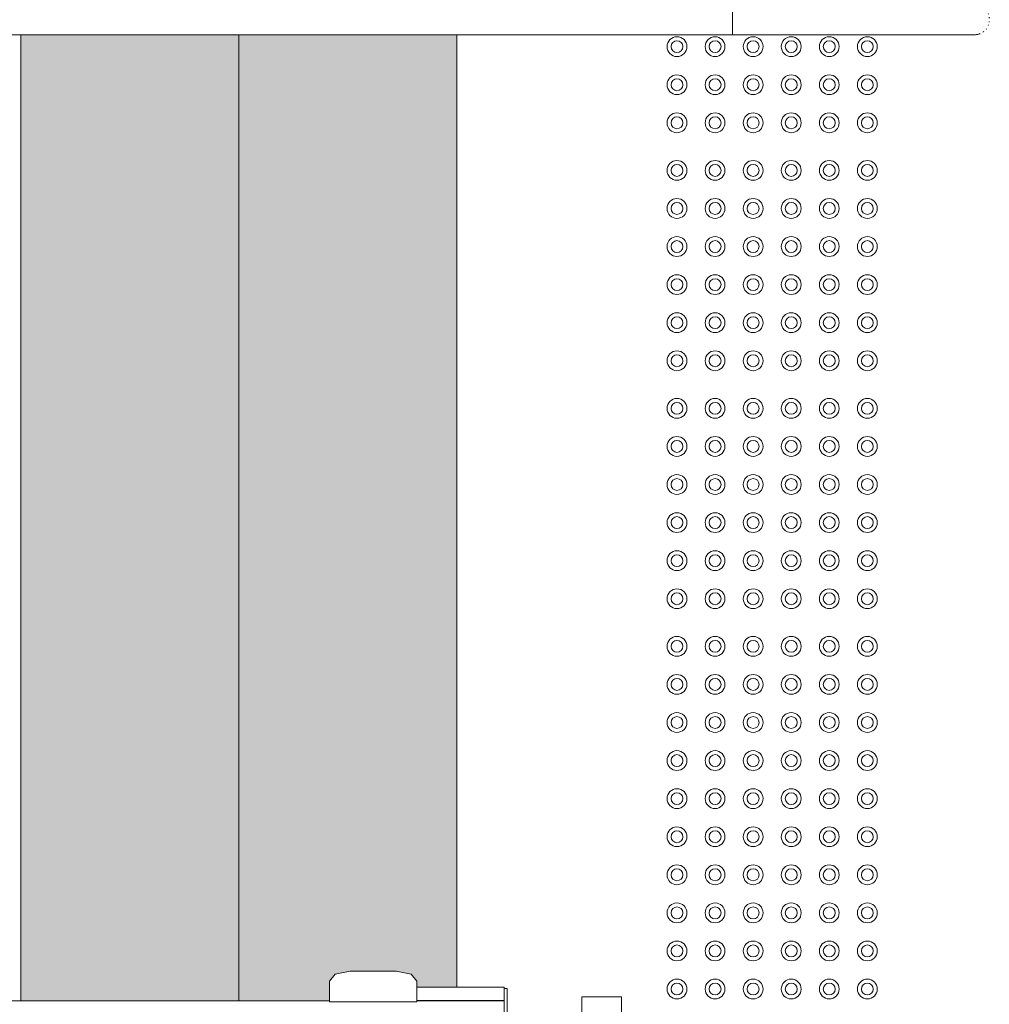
# Model space of a CAD drawing. Header units: metres. Extents: x 1.8 to 43.6, y -74.3 to -47.
# Tile 30 of 256: x 9.1 to 10.3, y -64.7 to -63.5. Entities that reach past the tile are written whole.
import ezdxf

# ---------------------------------------------------------------- set-up
doc = ezdxf.new("R2010")
doc.units = ezdxf.units.M
doc.linetypes.add('Projeção', pattern=[0.003969, 0.002381, -0.001587])
for name, color, linetype, lineweight in [('A-FLOR', 7, 'Continuous', 18), ('A-GENM', 7, 'Continuous', 18), ('Balaústres', 7, 'Continuous', 18), ('Corrimão', 7, 'Continuous', 18), ('Guarda-corpos', 7, 'Continuous', 18), ('Q-SPCQ', 7, 'Continuous', 18), ('S-FNDN', 7, 'Continuous', 18), ('S-STRS', 7, 'Continuous', 18)]:
    doc.layers.add(name, color=color, linetype=linetype, lineweight=lineweight)
pattern_1 = [(50, (21.555, -62.9), (0.273274, -0.0239114), [0.02858, -0.31433]), (355, (21.555, -62.9), (-0.0528634, 0.286588), [0.02286, -0.25146]), (100.451, (21.578, -62.902), (0.220418, 0.2626804), [0.02429, -0.26714]), (46.184, (21.555, -62.824), (0.4066185, -0.0630575), [0.04286, -0.47149]), (96.636, (21.589, -62.829), (0.356107, 0.371139), [0.03643, -0.4007]), (351.184, (21.555, -62.824), (0.356108, 0.371137), [0.03429, -0.37719]), (21, (21.593, -62.843), (0.2274184, -0.1533992), [0.02858, -0.31433]), (326, (21.593, -62.843), (0.092705, 0.276284), [0.02286, -0.25146]), (71.451, (21.612, -62.856), (0.320132, 0.1228847), [0.02429, -0.26714]), (37.5, (21.555, -62.9), (0.0046375, 0.1268327), [0.00251, -0.2459, 0.00251, -0.25276, -0.25241]), (37.5, (21.555, -62.9), (0.0046375, 0.1268327), [-0.50368, 0.00251, -0.2499]), (7.5, (21.555, -62.9), (0.1002335, 0.1502687), [0.00251, -0.14303, 0.00251, -0.24018, -0.0962]), (7.5, (21.555, -62.9), (0.1002335, 0.1502687), [-0.38824, 0.00251, -0.09369]), (327.5, (21.47, -62.9), (0.2033841, -0.0085941), [0.00251, -0.09274, 0.00251, -0.29467, -0.39433]), (327.5, (21.47, -62.9), (0.2033841, -0.0085941), [-0.39243, 0.00251, -0.39182]), (317.5, (21.432, -62.9), (0.2221916, 0.0381397), [0.00251, -0.12131, 0.00251, -0.19484, -0.28004]), (317.5, (21.432, -62.9), (0.2221916, 0.0381397), [-0.32118, 0.00251, -0.27752])]

# ---------------------------------------------------------------- blocks, each defined once
blk = doc.blocks.new('Constructions-Lifts_Liftup_easylift-900-800 - Liftup - Material - Non-skid Linoleum-7091028-TÉRREO _0_32m - FRIGORÍFICA')
at = {"layer": 'Q-SPCQ', "color": 253, "true_color": 0xaaaaaa}
for p, q in [((-0.45, 0), (-0.45, -0.05)), ((-0.36, 0), (-0.45, 0)), ((-0.45, -0.05), (-0.36, -0.05))]:
    blk.add_line(p, q, dxfattribs=at)
at = {"layer": 'S-FNDN', "color": 253, "true_color": 0xaaaaaa}
for p, q in [((-0.4625, -0.148), (-0.4455, -0.148)), ((-0.4625, -0.258), (-0.4625, -0.148)), ((-0.4605, -0.144), (-0.419, -0.144)), ((-0.4605, -0.148), (-0.4605, -0.144)), ((-0.419, -0.148), (-0.4605, -0.148)), ((-0.4455, -0.148), (-0.4455, -0.258)), ((-0.445, -0.258), (-0.445, -0.148)), ((-0.4786, -0.265), (-0.4701, -0.258)), ((-0.4701, -0.258), (-0.444, -0.258)), ((-0.4455, -0.258), (-0.4625, -0.258)), ((-0.444, -0.258), (-0.444, -0.368)), ((-0.4826, -0.284), (-0.4786, -0.265)), ((-0.4826, -0.342), (-0.4826, -0.284)), ((-0.4786, -0.361), (-0.4826, -0.342)), ((-0.4701, -0.368), (-0.4786, -0.361)), ((-0.444, -0.368), (-0.4701, -0.368)), ((-0.445, -1.348), (-0.445, -0.368))]:
    blk.add_line(p, q, dxfattribs=at)
blk = doc.blocks.new('_ARQPWR_ACS Piso tátil de alerta - 30 cm Inox-V40-TÉRREO _0_32m - FRIGORÍFICA')
at = {"layer": 'A-GENM', "color": 253, "true_color": 0xaaaaaa}
for centre, radius, start, end in [((-0.12, 0.12), 0.0125, 0, 180), ((-0.12, 0.12), 0.0075, 360, 180), ((-0.072, 0.12), 0.0125, 0, 180), ((-0.072, 0.12), 0.0075, 360, 180), ((-0.024, 0.12), 0.0125, 0, 180), ((-0.024, 0.12), 0.0075, 360, 180), ((0.024, 0.12), 0.0125, 0, 180), ((0.024, 0.12), 0.0075, 360, 180), ((0.072, 0.12), 0.0125, 0, 180), ((0.072, 0.12), 0.0075, 360, 180), ((0.12, 0.12), 0.0125, 0, 180), ((0.12, 0.12), 0.0075, 360, 180), ((-0.12, 0.12), 0.0125, 180, 360), ((-0.12, 0.12), 0.0075, 180, 360), ((-0.072, 0.12), 0.0125, 180, 360), ((-0.072, 0.12), 0.0075, 180, 360), ((-0.024, 0.12), 0.0125, 180, 360), ((-0.024, 0.12), 0.0075, 180, 360), ((0.024, 0.12), 0.0125, 180, 360), ((0.024, 0.12), 0.0075, 180, 360), ((0.072, 0.12), 0.0125, 180, 360), ((0.072, 0.12), 0.0075, 180, 360), ((0.12, 0.12), 0.0125, 180, 360), ((0.12, 0.12), 0.0075, 180, 360), ((-0.12, 0.072), 0.0125, 0, 180), ((-0.12, 0.072), 0.0075, 360, 180), ((-0.072, 0.072), 0.0125, 0, 180), ((-0.072, 0.072), 0.0075, 360, 180), ((-0.024, 0.072), 0.0125, 0, 180), ((-0.024, 0.072), 0.0075, 360, 180), ((0.024, 0.072), 0.0125, 0, 180), ((0.024, 0.072), 0.0075, 360, 180), ((0.072, 0.072), 0.0125, 0, 180), ((0.072, 0.072), 0.0075, 360, 180), ((0.12, 0.072), 0.0125, 0, 180), ((0.12, 0.072), 0.0075, 360, 180), ((-0.12, 0.072), 0.0125, 180, 360), ((-0.12, 0.072), 0.0075, 180, 360), ((-0.072, 0.072), 0.0125, 180, 360), ((-0.072, 0.072), 0.0075, 180, 360), ((-0.024, 0.072), 0.0125, 180, 360), ((-0.024, 0.072), 0.0075, 180, 360), ((0.024, 0.072), 0.0125, 180, 360), ((0.024, 0.072), 0.0075, 180, 360), ((0.072, 0.072), 0.0125, 180, 360), ((0.072, 0.072), 0.0075, 180, 360), ((0.12, 0.072), 0.0125, 180, 360), ((0.12, 0.072), 0.0075, 180, 360), ((-0.12, 0.024), 0.0125, 25.7104, 154.2896), ((-0.12, 0.024), 0.0075, 46.6499, 133.3501), ((-0.072, 0.024), 0.0125, 25.7104, 154.2896), ((-0.072, 0.024), 0.0075, 46.6499, 133.3501), ((-0.024, 0.024), 0.0125, 25.2985, 154.3397), ((-0.024, 0.024), 0.0075, 46.0859, 133.6239), ((0.024, 0.024), 0.0125, 25.7104, 154.2896), ((0.024, 0.024), 0.0075, 46.6499, 133.3501), ((0.072, 0.024), 0.0125, 25.7104, 154.2896), ((0.072, 0.024), 0.0075, 46.6499, 133.3501), ((0.12, 0.024), 0.0125, 25.7104, 154.2896), ((0.12, 0.024), 0.0075, 46.6499, 133.3501), ((-0.12, -0.024), 0.0125, 0, 180), ((-0.072, -0.024), 0.0125, 0, 180), ((-0.024, -0.024), 0.0125, 0, 180), ((0.024, -0.024), 0.0125, 0, 180), ((0.072, -0.024), 0.0125, 0, 180), ((0.12, -0.024), 0.0125, 0, 180), ((-0.12, -0.024), 0.0125, 180, 360), ((-0.12, -0.024), 0.0075, 360, 180), ((-0.12, -0.024), 0.0075, 180, 360), ((-0.072, -0.024), 0.0125, 180, 360), ((-0.072, -0.024), 0.0075, 360, 180), ((-0.072, -0.024), 0.0075, 180, 360), ((-0.024, -0.024), 0.0125, 180, 360), ((-0.024, -0.024), 0.0075, 360, 180), ((-0.024, -0.024), 0.0075, 180, 360), ((0.024, -0.024), 0.0125, 180, 360), ((0.024, -0.024), 0.0075, 360, 180), ((0.024, -0.024), 0.0075, 180, 360), ((0.072, -0.024), 0.0125, 180, 360), ((0.072, -0.024), 0.0075, 360, 180), ((0.072, -0.024), 0.0075, 180, 360), ((0.12, -0.024), 0.0125, 180, 360), ((0.12, -0.024), 0.0075, 360, 180), ((0.12, -0.024), 0.0075, 180, 360), ((-0.12, -0.072), 0.0125, 0, 180), ((-0.072, -0.072), 0.0125, 0, 180), ((-0.024, -0.072), 0.0125, 0, 180), ((0.024, -0.072), 0.0125, 0, 180), ((0.072, -0.072), 0.0125, 0, 180), ((0.12, -0.072), 0.0125, 0, 180), ((-0.12, -0.072), 0.0125, 180, 360), ((-0.12, -0.072), 0.0075, 360, 180), ((-0.12, -0.072), 0.0075, 180, 360), ((-0.072, -0.072), 0.0125, 180, 360), ((-0.072, -0.072), 0.0075, 360, 180), ((-0.072, -0.072), 0.0075, 180, 360), ((-0.024, -0.072), 0.0125, 180, 360), ((-0.024, -0.072), 0.0075, 360, 180), ((-0.024, -0.072), 0.0075, 180, 360), ((0.024, -0.072), 0.0125, 180, 360), ((0.024, -0.072), 0.0075, 360, 180), ((0.024, -0.072), 0.0075, 180, 360), ((0.072, -0.072), 0.0125, 180, 360), ((0.072, -0.072), 0.0075, 360, 180), ((0.072, -0.072), 0.0075, 180, 360), ((0.12, -0.072), 0.0125, 180, 360), ((0.12, -0.072), 0.0075, 360, 180), ((0.12, -0.072), 0.0075, 180, 360), ((-0.12, -0.12), 0.0125, 0, 180), ((-0.072, -0.12), 0.0125, 0, 180), ((-0.024, -0.12), 0.0125, 0, 180), ((0.024, -0.12), 0.0125, 0, 180), ((0.072, -0.12), 0.0125, 0, 180), ((0.12, -0.12), 0.0125, 0, 180), ((-0.12, -0.12), 0.0125, 180, 360), ((-0.12, -0.12), 0.0075, 360, 180), ((-0.12, -0.12), 0.0075, 180, 360), ((-0.072, -0.12), 0.0125, 180, 360), ((-0.072, -0.12), 0.0075, 360, 180), ((-0.072, -0.12), 0.0075, 180, 360), ((-0.024, -0.12), 0.0125, 180, 360), ((-0.024, -0.12), 0.0075, 360, 180), ((-0.024, -0.12), 0.0075, 180, 360), ((0.024, -0.12), 0.0125, 180, 360), ((0.024, -0.12), 0.0075, 360, 180), ((0.024, -0.12), 0.0075, 180, 360), ((0.072, -0.12), 0.0125, 180, 360), ((0.072, -0.12), 0.0075, 360, 180), ((0.072, -0.12), 0.0075, 180, 360), ((0.12, -0.12), 0.0125, 180, 360), ((0.12, -0.12), 0.0075, 360, 180), ((0.12, -0.12), 0.0075, 180, 360)]:
    blk.add_arc(centre, radius, start, end, dxfattribs=at)
blk = doc.blocks.new('_ARQPWR_ACS Piso tátil de alerta - 30 cm Inox-7195133-TÉRREO _0_32m - FRIGORÍFICA')
at = {"layer": 'A-GENM', "color": 253, "true_color": 0xaaaaaa}
for centre, radius, start, end in [((-0.12, 0.12), 0.0125, 0, 180), ((-0.12, 0.12), 0.0075, 360, 180), ((-0.072, 0.12), 0.0125, 0, 180), ((-0.072, 0.12), 0.0075, 360, 180), ((-0.024, 0.12), 0.0125, 0, 180), ((-0.024, 0.12), 0.0075, 360, 180), ((0.024, 0.12), 0.0125, 0, 180), ((0.024, 0.12), 0.0075, 360, 180), ((0.072, 0.12), 0.0125, 0, 180), ((0.072, 0.12), 0.0075, 360, 180), ((0.12, 0.12), 0.0125, 0, 180), ((0.12, 0.12), 0.0075, 360, 180), ((-0.12, 0.12), 0.0125, 180, 360), ((-0.12, 0.12), 0.0075, 180, 360), ((-0.072, 0.12), 0.0125, 180, 360), ((-0.072, 0.12), 0.0075, 180, 360), ((-0.024, 0.12), 0.0125, 180, 360), ((-0.024, 0.12), 0.0075, 180, 360), ((0.024, 0.12), 0.0125, 180, 360), ((0.024, 0.12), 0.0075, 180, 360), ((0.072, 0.12), 0.0125, 180, 360), ((0.072, 0.12), 0.0075, 180, 360), ((0.12, 0.12), 0.0125, 180, 360), ((0.12, 0.12), 0.0075, 180, 360), ((-0.12, 0.072), 0.0125, 0, 180), ((-0.12, 0.072), 0.0075, 360, 180), ((-0.072, 0.072), 0.0125, 0, 180), ((-0.072, 0.072), 0.0075, 360, 180), ((-0.024, 0.072), 0.0125, 0, 180), ((-0.024, 0.072), 0.0075, 360, 180), ((0.024, 0.072), 0.0125, 0, 180), ((0.024, 0.072), 0.0075, 360, 180), ((0.072, 0.072), 0.0125, 0, 180), ((0.072, 0.072), 0.0075, 360, 180), ((0.12, 0.072), 0.0125, 0, 180), ((0.12, 0.072), 0.0075, 360, 180), ((-0.12, 0.072), 0.0125, 180, 360), ((-0.12, 0.072), 0.0075, 180, 360), ((-0.072, 0.072), 0.0125, 180, 360), ((-0.072, 0.072), 0.0075, 180, 360), ((-0.024, 0.072), 0.0125, 180, 360), ((-0.024, 0.072), 0.0075, 180, 360), ((0.024, 0.072), 0.0125, 180, 360), ((0.024, 0.072), 0.0075, 180, 360), ((0.072, 0.072), 0.0125, 180, 360), ((0.072, 0.072), 0.0075, 180, 360), ((0.12, 0.072), 0.0125, 180, 360), ((0.12, 0.072), 0.0075, 180, 360), ((-0.12, 0.024), 0.0125, 0, 180), ((-0.12, 0.024), 0.0075, 360, 180), ((-0.072, 0.024), 0.0125, 0, 180), ((-0.072, 0.024), 0.0075, 360, 180), ((-0.024, 0.024), 0.0125, 0, 180), ((-0.024, 0.024), 0.0075, 360, 180), ((0.024, 0.024), 0.0125, 0, 180), ((0.024, 0.024), 0.0075, 360, 180), ((0.072, 0.024), 0.0125, 0, 180), ((0.072, 0.024), 0.0075, 360, 180), ((0.12, 0.024), 0.0125, 0, 180), ((0.12, 0.024), 0.0075, 360, 180), ((-0.12, 0.024), 0.0125, 180, 360), ((-0.12, 0.024), 0.0075, 180, 360), ((-0.072, 0.024), 0.0125, 180, 360), ((-0.072, 0.024), 0.0075, 180, 360), ((-0.024, 0.024), 0.0125, 180, 360), ((-0.024, 0.024), 0.0075, 180, 360), ((0.024, 0.024), 0.0125, 180, 360), ((0.024, 0.024), 0.0075, 180, 360), ((0.072, 0.024), 0.0125, 180, 360), ((0.072, 0.024), 0.0075, 180, 360), ((0.12, 0.024), 0.0125, 180, 360), ((0.12, 0.024), 0.0075, 180, 360), ((-0.12, -0.024), 0.0125, 0, 180), ((-0.072, -0.024), 0.0125, 0, 180), ((-0.024, -0.024), 0.0125, 0, 180), ((0.024, -0.024), 0.0125, 0, 180), ((0.072, -0.024), 0.0125, 0, 180), ((0.12, -0.024), 0.0125, 0, 180), ((-0.12, -0.024), 0.0125, 180, 360), ((-0.12, -0.024), 0.0075, 360, 180), ((-0.12, -0.024), 0.0075, 180, 360), ((-0.072, -0.024), 0.0125, 180, 360), ((-0.072, -0.024), 0.0075, 360, 180), ((-0.072, -0.024), 0.0075, 180, 360), ((-0.024, -0.024), 0.0125, 180, 360), ((-0.024, -0.024), 0.0075, 360, 180), ((-0.024, -0.024), 0.0075, 180, 360), ((0.024, -0.024), 0.0125, 180, 360), ((0.024, -0.024), 0.0075, 360, 180), ((0.024, -0.024), 0.0075, 180, 360), ((0.072, -0.024), 0.0125, 180, 360), ((0.072, -0.024), 0.0075, 360, 180), ((0.072, -0.024), 0.0075, 180, 360), ((0.12, -0.024), 0.0125, 180, 360), ((0.12, -0.024), 0.0075, 360, 180), ((0.12, -0.024), 0.0075, 180, 360), ((-0.12, -0.072), 0.0125, 0, 180), ((-0.072, -0.072), 0.0125, 0, 180), ((-0.024, -0.072), 0.0125, 0, 180), ((0.024, -0.072), 0.0125, 0, 180), ((0.072, -0.072), 0.0125, 0, 180), ((0.12, -0.072), 0.0125, 0, 180), ((-0.12, -0.072), 0.0125, 180, 360), ((-0.12, -0.072), 0.0075, 360, 180), ((-0.12, -0.072), 0.0075, 180, 360), ((-0.072, -0.072), 0.0125, 180, 360), ((-0.072, -0.072), 0.0075, 360, 180), ((-0.072, -0.072), 0.0075, 180, 360), ((-0.024, -0.072), 0.0125, 180, 360), ((-0.024, -0.072), 0.0075, 360, 180), ((-0.024, -0.072), 0.0075, 180, 360), ((0.024, -0.072), 0.0125, 180, 360), ((0.024, -0.072), 0.0075, 360, 180), ((0.024, -0.072), 0.0075, 180, 360), ((0.072, -0.072), 0.0125, 180, 360), ((0.072, -0.072), 0.0075, 360, 180), ((0.072, -0.072), 0.0075, 180, 360), ((0.12, -0.072), 0.0125, 180, 360), ((0.12, -0.072), 0.0075, 360, 180), ((0.12, -0.072), 0.0075, 180, 360), ((-0.12, -0.12), 0.0125, 0, 180), ((-0.072, -0.12), 0.0125, 0, 180), ((-0.024, -0.12), 0.0125, 0, 180), ((0.024, -0.12), 0.0125, 0, 180), ((0.072, -0.12), 0.0125, 0, 180), ((0.12, -0.12), 0.0125, 0, 180), ((-0.12, -0.12), 0.0125, 180, 360), ((-0.12, -0.12), 0.0075, 360, 180), ((-0.12, -0.12), 0.0075, 180, 360), ((-0.072, -0.12), 0.0125, 180, 360), ((-0.072, -0.12), 0.0075, 360, 180), ((-0.072, -0.12), 0.0075, 180, 360), ((-0.024, -0.12), 0.0125, 180, 360), ((-0.024, -0.12), 0.0075, 360, 180), ((-0.024, -0.12), 0.0075, 180, 360), ((0.024, -0.12), 0.0125, 180, 360), ((0.024, -0.12), 0.0075, 360, 180), ((0.024, -0.12), 0.0075, 180, 360), ((0.072, -0.12), 0.0125, 180, 360), ((0.072, -0.12), 0.0075, 360, 180), ((0.072, -0.12), 0.0075, 180, 360), ((0.12, -0.12), 0.0125, 180, 360), ((0.12, -0.12), 0.0075, 360, 180), ((0.12, -0.12), 0.0075, 180, 360)]:
    blk.add_arc(centre, radius, start, end, dxfattribs=at)
blk = doc.blocks.new('Guarda-corpo - 1_-V15-TÉRREO _0_32m - FRIGORÍFICA')
at = {"layer": 'Balaústres', "color": 253, "true_color": 0xaaaaaa}
for p, q in [((0.0023, 0.3237), (0.003, 0.3236)), ((-0.0153, 0.3162), (-0.0148, 0.3168)), ((-0.0076, 0.3223), (-0.0069, 0.3226)), ((0.0067, 0.3226), (0.0074, 0.3223)), ((0.0114, 0.3201), (0.012, 0.3196)), ((-0.0191, 0.2032), (-0.0191, 0)), ((0.019, 0), (0.019, 0.2032))]:
    blk.add_line(p, q, dxfattribs=at)
at = {"layer": 'Balaústres', "color": 253, "true_color": 0xaaaaaa, "flags": 128}
for points in [[(-0.0032, 0.3236), (-0.0025, 0.3237), (-0.0017, 0.3238)], [(-0.0191, 0.3048), (-0.019, 0.3056), (-0.019, 0.3063), (-0.0189, 0.3071), (-0.0188, 0.3078), (-0.0187, 0.3086), (-0.0185, 0.3093), (-0.0183, 0.3101), (-0.0181, 0.3108), (-0.0178, 0.3115), (-0.0175, 0.3122), (-0.0172, 0.3129)], [(-0.0121, 0.3195), (-0.0115, 0.32), (-0.0109, 0.3204)], [(0.0147, 0.3169), (0.0152, 0.3163), (0.0156, 0.3157)], [(0.0175, 0.3124), (0.0178, 0.3117), (0.018, 0.311), (0.0183, 0.3103), (0.0185, 0.3095), (0.0186, 0.3088), (0.0188, 0.308), (0.0189, 0.3073), (0.019, 0.3065), (0.019, 0.3058), (0.019, 0.305), (0.019, 0.3048)], [(-0.0191, 0.3048), (-0.0191, 0.3047), (-0.0191, 0.3045), (-0.0191, 0.3041), (-0.0191, 0.3035), (-0.0191, 0.3028), (-0.0191, 0.3019), (-0.0191, 0.3008), (-0.0191, 0.2996), (-0.0191, 0.2983), (-0.0191, 0.2968), (-0.0191, 0.2951), (-0.0191, 0.2933), (-0.0191, 0.2914), (-0.0191, 0.2893), (-0.0191, 0.2871), (-0.0191, 0.2847), (-0.0191, 0.2822), (-0.0191, 0.2796), (-0.0191, 0.2768), (-0.0191, 0.274), (-0.0191, 0.271), (-0.0191, 0.2679), (-0.0191, 0.2648), (-0.0191, 0.2615), (-0.0191, 0.2581), (-0.0191, 0.2546), (-0.0191, 0.2511), (-0.0191, 0.2475), (-0.0191, 0.2438), (-0.0191, 0.24), (-0.0191, 0.2362), (-0.0191, 0.2323), (-0.0191, 0.2284), (-0.0191, 0.2245), (-0.0191, 0.2205), (-0.0191, 0.2165), (-0.0191, 0.2124), (-0.0191, 0.2084), (-0.0191, 0.2043), (-0.0191, 0.2032)], [(-0.0191, 0.2928), (-0.0191, 0.2947), (-0.0191, 0.2963), (-0.0191, 0.2979), (-0.0191, 0.2993), (-0.0191, 0.3005), (-0.0191, 0.3016), (-0.0191, 0.3026), (-0.0191, 0.3033), (-0.0191, 0.3039), (-0.0191, 0.3044), (-0.0191, 0.3047), (-0.0191, 0.3048), (-0.0191, 0.3048)], [(0.019, 0.2032), (0.019, 0.2073), (0.019, 0.2113), (0.019, 0.2154), (0.019, 0.2194), (0.019, 0.2234), (0.019, 0.2274), (0.019, 0.2313), (0.019, 0.2352), (0.019, 0.239), (0.019, 0.2428), (0.019, 0.2465), (0.019, 0.2501), (0.019, 0.2537), (0.019, 0.2572), (0.019, 0.2606), (0.019, 0.2639), (0.019, 0.2671), (0.019, 0.2702), (0.019, 0.2732), (0.019, 0.2761), (0.019, 0.2789), (0.019, 0.2815), (0.019, 0.284), (0.019, 0.2864), (0.019, 0.2887), (0.019, 0.2908), (0.019, 0.2928), (0.019, 0.2947), (0.019, 0.2963), (0.019, 0.2979), (0.019, 0.2993), (0.019, 0.3005), (0.019, 0.3016), (0.019, 0.3026), (0.019, 0.3033), (0.019, 0.3039), (0.019, 0.3044), (0.019, 0.3047), (0.019, 0.3048), (0.019, 0.3048)], [(0.019, 0.3048), (0.019, 0.3047), (0.019, 0.3045), (0.019, 0.3041), (0.019, 0.3035), (0.019, 0.3028), (0.019, 0.3019), (0.019, 0.3008), (0.019, 0.2996), (0.019, 0.2983), (0.019, 0.2968), (0.019, 0.2951), (0.019, 0.2933)], [(0.019, 0.2812), (0.019, 0.2796), (0.019, 0.2768), (0.019, 0.274), (0.019, 0.271), (0.019, 0.2679), (0.019, 0.2648), (0.019, 0.2615), (0.019, 0.2581), (0.019, 0.2546), (0.019, 0.2511), (0.019, 0.2475), (0.019, 0.2438), (0.019, 0.24), (0.019, 0.2362), (0.019, 0.2323), (0.019, 0.2284), (0.019, 0.2245), (0.019, 0.2205), (0.019, 0.2165), (0.019, 0.2124), (0.019, 0.2084), (0.019, 0.2043), (0.019, 0.2032)], [(-0.0191, 0.2032), (-0.0191, 0.2073), (-0.0191, 0.2113), (-0.0191, 0.2154), (-0.0191, 0.2194), (-0.0191, 0.2234), (-0.0191, 0.2274), (-0.0191, 0.2313), (-0.0191, 0.2352), (-0.0191, 0.239), (-0.0191, 0.2428), (-0.0191, 0.2465), (-0.0191, 0.2501), (-0.0191, 0.2525)]]:
    blk.add_lwpolyline(points, dxfattribs=at)
blk = doc.blocks.new('Guarda-corpo - 1_-V16-TÉRREO _0_32m - FRIGORÍFICA')
at = {"layer": 'Balaústres', "color": 253, "true_color": 0xaaaaaa}
for p, q in [((0, 0), (-0.022, 0)), ((0.022, 0), (0, 0)), ((-0.022, 0), (-0.022, -0.1984)), ((0.022, -0.1984), (0.022, 0))]:
    blk.add_line(p, q, dxfattribs=at)
at = {"layer": 'Balaústres', "color": 253, "true_color": 0xaaaaaa, "flags": 128}
for points in [[(-0.022, -0.2479), (-0.022, -0.2463), (-0.022, -0.2427), (-0.022, -0.239), (-0.022, -0.2352), (-0.022, -0.2314), (-0.022, -0.2275), (-0.022, -0.2236), (-0.022, -0.2197), (-0.022, -0.2157), (-0.022, -0.2117), (-0.022, -0.2076), (-0.022, -0.2036), (-0.022, -0.1995), (-0.022, -0.1984)], [(-0.022, -0.1984), (-0.022, -0.2025), (-0.022, -0.2065), (-0.022, -0.2106), (-0.022, -0.2146), (-0.022, -0.2186), (-0.022, -0.2226), (-0.022, -0.2265), (-0.022, -0.2304), (-0.022, -0.2342), (-0.022, -0.238), (-0.022, -0.2417), (-0.022, -0.2453), (-0.022, -0.2489), (-0.022, -0.2524), (-0.022, -0.2558), (-0.022, -0.2591), (-0.022, -0.2623), (-0.022, -0.2654), (-0.022, -0.2684), (-0.022, -0.2713), (-0.022, -0.2741), (-0.022, -0.2767), (-0.022, -0.2792), (-0.022, -0.2816), (-0.022, -0.2839), (-0.022, -0.286), (-0.022, -0.288), (-0.022, -0.2899), (-0.022, -0.2915), (-0.022, -0.2931), (-0.022, -0.2945), (-0.022, -0.2957), (-0.022, -0.2968), (-0.022, -0.2978), (-0.022, -0.2985), (-0.022, -0.2991), (-0.022, -0.2996), (-0.022, -0.2999), (-0.022, -0.3), (-0.022, -0.3)], [(0.022, -0.1984), (0.022, -0.2025), (0.022, -0.2065), (0.022, -0.2106), (0.022, -0.2146), (0.022, -0.2186), (0.022, -0.2226), (0.022, -0.2265), (0.022, -0.2304), (0.022, -0.2342), (0.022, -0.238), (0.022, -0.2417), (0.022, -0.2453)], [(0.022, -0.3), (0.022, -0.2999), (0.022, -0.2997), (0.022, -0.2993), (0.022, -0.2987), (0.022, -0.298), (0.022, -0.2971), (0.022, -0.296), (0.022, -0.2948), (0.022, -0.2935), (0.022, -0.292), (0.022, -0.2903), (0.022, -0.2885), (0.022, -0.2866), (0.022, -0.2845), (0.022, -0.2823), (0.022, -0.2799), (0.022, -0.2774), (0.022, -0.2748), (0.022, -0.272), (0.022, -0.2692), (0.022, -0.2662), (0.022, -0.2631), (0.022, -0.26), (0.022, -0.2567), (0.022, -0.2533), (0.022, -0.2498), (0.022, -0.2463), (0.022, -0.2427), (0.022, -0.239), (0.022, -0.2352), (0.022, -0.2314), (0.022, -0.2275), (0.022, -0.2236), (0.022, -0.2197), (0.022, -0.2157), (0.022, -0.2117), (0.022, -0.2076), (0.022, -0.2036), (0.022, -0.1995), (0.022, -0.1984)], [(0.022, -0.2634), (0.022, -0.2654), (0.022, -0.2684), (0.022, -0.2713), (0.022, -0.2741), (0.022, -0.2767), (0.022, -0.2792), (0.022, -0.2816), (0.022, -0.2839), (0.022, -0.286), (0.022, -0.288), (0.022, -0.2899), (0.022, -0.2915), (0.022, -0.2931), (0.022, -0.2945), (0.022, -0.2957), (0.022, -0.2968), (0.022, -0.2978), (0.022, -0.2985), (0.022, -0.2991), (0.022, -0.2996), (0.022, -0.2999), (0.022, -0.3), (0.022, -0.3)], [(-0.022, -0.3), (-0.022, -0.2999), (-0.022, -0.2997), (-0.022, -0.2993), (-0.022, -0.2987), (-0.022, -0.298), (-0.022, -0.2971), (-0.022, -0.296), (-0.022, -0.2948), (-0.022, -0.2935), (-0.022, -0.292), (-0.022, -0.2903), (-0.022, -0.2885), (-0.022, -0.2874)], [(-0.0198, -0.3096), (-0.0202, -0.3088), (-0.0205, -0.308), (-0.0208, -0.3071), (-0.0211, -0.3063), (-0.0213, -0.3055), (-0.0215, -0.3046), (-0.0217, -0.3037), (-0.0218, -0.3029), (-0.0219, -0.302), (-0.022, -0.3011), (-0.022, -0.3002), (-0.022, -0.3)], [(0.022, -0.3), (0.022, -0.3009), (0.0219, -0.3018), (0.0218, -0.3026), (0.0217, -0.3035), (0.0216, -0.3044), (0.0214, -0.3052), (0.0211, -0.3061), (0.0209, -0.3069), (0.0206, -0.3078), (0.0203, -0.3086), (0.0199, -0.3094), (0.0195, -0.3102)], [(-0.0164, -0.3147), (-0.017, -0.314), (-0.0175, -0.3133), (-0.018, -0.3126), (-0.0185, -0.3119)], [(-0.0124, -0.3182), (-0.0131, -0.3176), (-0.0138, -0.3171), (-0.0145, -0.3165)], [(-0.0069, -0.3209), (-0.0078, -0.3206), (-0.0086, -0.3203), (-0.0094, -0.3199), (-0.0102, -0.3195)], [(0, -0.322), (-0.0009, -0.322), (-0.0018, -0.3219), (-0.0026, -0.3218), (-0.0035, -0.3217), (-0.0044, -0.3216)], [(0.0046, -0.3215), (0.0037, -0.3217), (0.0029, -0.3218), (0.002, -0.3219), (0.0011, -0.322), (0.0002, -0.322)], [(0.0096, -0.3198), (0.0088, -0.3202), (0.008, -0.3205), (0.0071, -0.3208)], [(0.0147, -0.3164), (0.014, -0.317), (0.0133, -0.3175), (0.0126, -0.318), (0.0119, -0.3185)], [(0.0182, -0.3124), (0.0176, -0.3131), (0.0171, -0.3138), (0.0165, -0.3145)]]:
    blk.add_lwpolyline(points, dxfattribs=at)
at = {"layer": 'Balaústres', "color": 253, "true_color": 0xaaaaaa}
blk.add_arc((0, 0), 0.011, 360, 180, dxfattribs=at)
blk = doc.blocks.new('Guarda-corpo - Guarda-corpo-7904724-TÉRREO _0_32m - FRIGORÍFICA')
at = {"layer": 'Corrimão', "color": 253, "true_color": 0xaaaaaa}
for p, q in [((8.7765, -63.4594), (8.749, -63.4594)), ((8.749, -63.4975), (8.749, -63.4594)), ((8.7765, -63.4594), (8.749, -63.4594)), ((9.3265, -63.4594), (8.7765, -63.4594)), ((9.949, -63.4594), (9.3265, -63.4594)), ((9.949, -63.4594), (9.949, -63.4975)), ((8.7765, -63.4975), (8.749, -63.4975)), ((8.7765, -63.4975), (8.749, -63.4975)), ((9.3265, -63.4975), (8.7765, -63.4975)), ((9.949, -63.4975), (9.3265, -63.4975))]:
    blk.add_line(p, q, dxfattribs=at)
at = {"rotation": 270}
for name, p in [('Guarda-corpo - 1_-V16-TÉRREO _0_32m - FRIGORÍFICA', (8.749, -63.4784)), ('Guarda-corpo - 1_-V15-TÉRREO _0_32m - FRIGORÍFICA', (9.949, -63.4784))]:
    blk.add_blockref(name, p, dxfattribs=at)
blk = doc.blocks.new('4 GRE - ESCOLA DE CINEMA E AUDIOVISUAL CINE REX R07_rvt-1-TÉRREO _0_32m - FRIGORÍFICA')
at = {"layer": 'S-STRS', "true_color": 0xc2c2c2}
h = blk.add_hatch(dxfattribs=at)
h.set_pattern_fill('FP_15', color=9, style=0, pattern_type=2)
h.set_pattern_definition(pattern_1)
h.paths.add_polyline_path([(9.0515, -64.7154), (9.3265, -64.7154), (9.3265, -63.4975), (9.0515, -63.4975), (9.0515, -64.0426)])
h.paths.add_polyline_path([(9.0515, -63.4594), (9.3265, -63.4594), (9.3265, -61.9975), (9.0515, -61.9975), (9.0515, -63.1903)])
h.paths.add_polyline_path([(9.0515, -61.9594), (9.3265, -61.9594), (9.3265, -60.4975), (9.0515, -60.4975), (9.0515, -61.4859)])
h.paths.add_polyline_path([(9.3265, -60.4594), (9.3265, -58.9975), (9.0515, -58.9975), (9.0515, -60.4594)])
h.paths.add_polyline_path([(9.3265, -58.9594), (9.3265, -57.5884), (9.0515, -57.5884), (9.0515, -58.9594)])
h = blk.add_hatch(dxfattribs=at)
h.set_pattern_fill('FP_15', color=9, style=0, pattern_type=2)
h.set_pattern_definition(pattern_1)
h.paths.add_polyline_path([(9.441, -64.7154), (9.441, -64.6903), (9.448, -64.6818), (9.467, -64.6778), (9.525, -64.6778), (9.544, -64.6818), (9.551, -64.6903), (9.551, -64.6979), (9.6015, -64.6979), (9.6015, -63.4975), (9.3265, -63.4975), (9.3265, -64.7154)])
h.paths.add_polyline_path([(9.6015, -63.4594), (9.6015, -61.9975), (9.3265, -61.9975), (9.3265, -63.4594), (9.5662, -63.4594)])
h.paths.add_polyline_path([(9.6015, -61.9594), (9.6015, -60.4975), (9.3265, -60.4975), (9.3265, -61.9594), (9.5662, -61.9594)])
h.paths.add_polyline_path([(9.5662, -60.4594), (9.6015, -60.4594), (9.6015, -58.9975), (9.3265, -58.9975), (9.3265, -60.4594)])
h.paths.add_polyline_path([(9.3265, -58.9594), (9.6015, -58.9594), (9.6015, -57.5884), (9.3265, -57.5884), (9.3265, -58.9292)])
at = {"layer": 'A-FLOR', "color": 253, "true_color": 0xaaaaaa}
blk.add_line((9.6015, -63.4975), (9.6015, -64.6979), dxfattribs=at)
at = {"layer": 'S-STRS', "color": 253, "true_color": 0xaaaaaa}
for p, q in [((9.0515, -63.4975), (9.0515, -64.7154)), ((9.3265, -63.4975), (9.3265, -64.7154))]:
    blk.add_line(p, q, dxfattribs=at)
at = {"layer": 'S-STRS', "color": 253, "linetype": 'Projeção', "true_color": 0xaaaaaa}
for p, q in [((9.0515, -63.4975), (9.0515, -64.7154)), ((9.3265, -63.4975), (9.3265, -64.7154))]:
    blk.add_line(p, q, dxfattribs=at)
at = {"layer": 'A-GENM', "color": 253, "lineweight": 18, "true_color": 0xaaaaaa}
for name, p in [('_ARQPWR_ACS Piso tátil de alerta - 30 cm Inox-V40-TÉRREO _0_32m - FRIGORÍFICA', (9.999, -63.4884)), ('_ARQPWR_ACS Piso tátil de alerta - 30 cm Inox-7195133-TÉRREO _0_32m - FRIGORÍFICA', (9.999, -63.7884)), ('_ARQPWR_ACS Piso tátil de alerta - 30 cm Inox-7195133-TÉRREO _0_32m - FRIGORÍFICA', (9.999, -64.0884)), ('_ARQPWR_ACS Piso tátil de alerta - 30 cm Inox-7195133-TÉRREO _0_32m - FRIGORÍFICA', (9.999, -64.3884)), ('_ARQPWR_ACS Piso tátil de alerta - 30 cm Inox-7195133-TÉRREO _0_32m - FRIGORÍFICA', (9.999, -64.5804))]:
    blk.add_blockref(name, p, dxfattribs=at)
at = {"layer": 'Guarda-corpos', "color": 253, "lineweight": 18, "true_color": 0xaaaaaa}
blk.add_blockref('Guarda-corpo - Guarda-corpo-7904724-TÉRREO _0_32m - FRIGORÍFICA', (0, 0), dxfattribs=at)
at = {"layer": 'Q-SPCQ', "color": 253, "lineweight": 18, "true_color": 0xaaaaaa, "rotation": 269.9999999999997}
blk.add_blockref('Constructions-Lifts_Liftup_easylift-900-800 - Liftup - Material - Non-skid Linoleum-7091028-TÉRREO _0_32m - FRIGORÍFICA', (9.809, -65.1604), dxfattribs=at)

msp = doc.modelspace()

# ---------------------------------------------------------------- block references
at = {"lineweight": 5}
msp.add_blockref('4 GRE - ESCOLA DE CINEMA E AUDIOVISUAL CINE REX R07_rvt-1-TÉRREO _0_32m - FRIGORÍFICA', (0, 0), dxfattribs=at)

doc.saveas('drawing.dxf')
